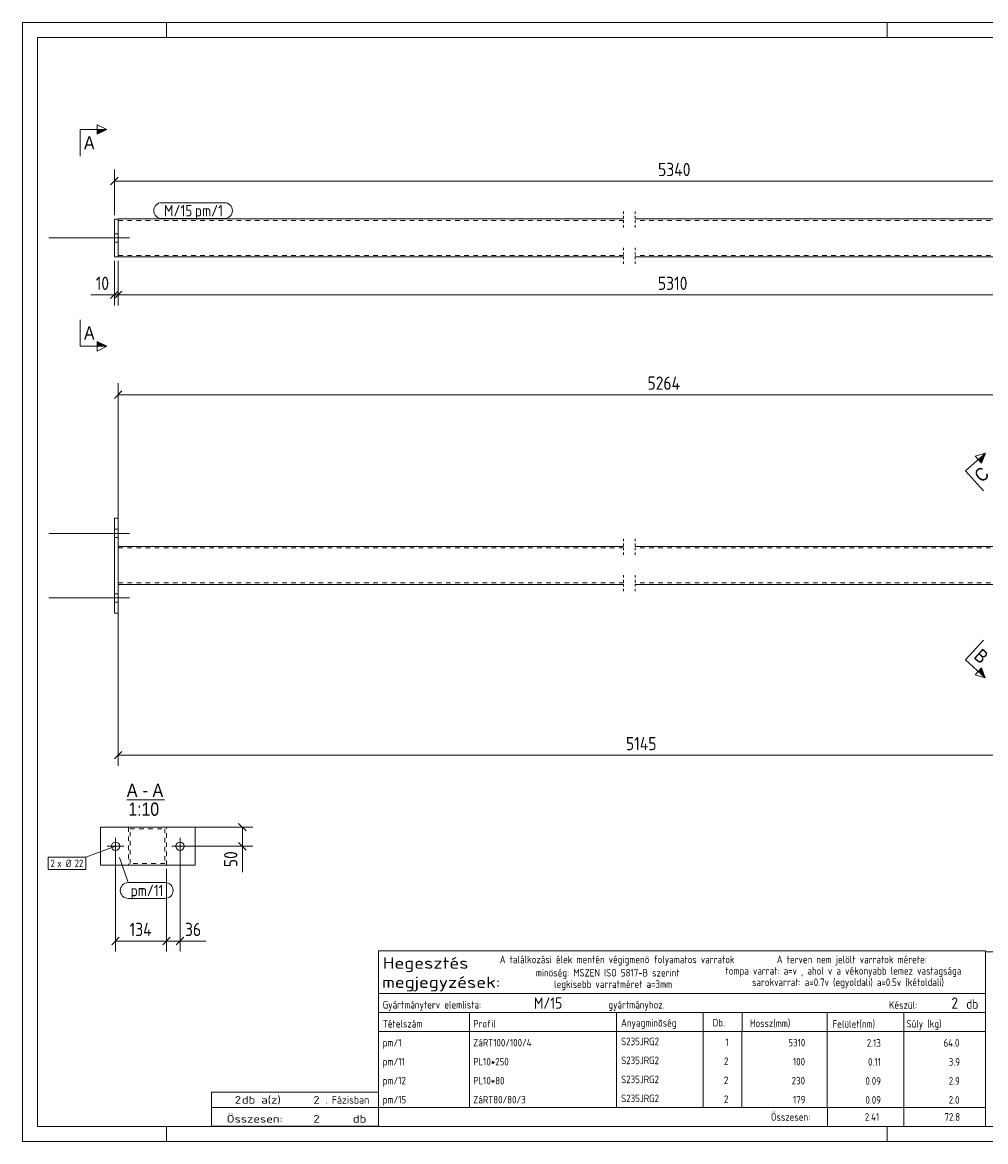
# Model space of a CAD drawing. Header units: millimetres. Extents: x 1 to 419, y 1 to 296.
# Tile 1 of 2: x 1 to 255, y 1 to 296. Entities that reach past the tile are written whole.
import ezdxf

# ---------------------------------------------------------------- set-up
doc = ezdxf.new("R2010")
doc.units = ezdxf.units.MM
doc.header["$LTSCALE"] = 0.6
for name, pattern in [('XKITLINE00', [0]), ('XKITLINE01', [4, 1, -1, 1, -1]), ('XKITLINE02', [4, 2, -2])]:
    doc.linetypes.add(name, pattern=pattern)
for name, color, linetype, lineweight in [('Bolt', 7, 'Continuous', 0), ('BoltMark', 3, 'Continuous', 0), ('DrawingSheet', 5, 'Continuous', 0), ('OtherObjectType', 1, 'Continuous', 0), ('Part', 2, 'Continuous', 0), ('PartMark', 3, 'Continuous', 0), ('Section', 6, 'Continuous', 0), ('Z-DIMENSIONS', 1, 'Continuous', 0)]:
    doc.layers.add(name, color=color, linetype=linetype, lineweight=lineweight)
doc.styles.add('ARIAL', font='ARIAL.TTF')
doc.styles.add('ISOCPEUR', font='ISOCPEUR.TTF')

msp = doc.modelspace()

# ---------------------------------------------------------------- hatches: boundary and pattern name
at = {"layer": 'Section'}
for points in [[(20.74, 267.75), (23.24, 267.75), (20.74, 266.5)], [(20.74, 211.87), (23.24, 210.62), (20.74, 210.62)], [(252.98, 180.78), (254.84, 182.45), (253.81, 179.85)], [(253.81, 125.89), (254.83, 123.28), (252.97, 124.96)]]:
    msp.add_hatch(color=6, dxfattribs=at).paths.add_polyline_path(points, flags=17)

# ---------------------------------------------------------------- linework, layer by layer
at = {"layer": 'Bolt', "color": 3, "linetype": 'XKITLINE00', "lineweight": 0}
for p, q in [((8, 239.17), (29.25, 239.17)), ((8, 239.17), (29.25, 239.17)), ((25.24, 240.27), (26.24, 240.27)), ((25.24, 240.27), (26.24, 240.27)), ((25.24, 238.07), (26.24, 238.07)), ((25.24, 238.07), (26.24, 238.07)), ((25.24, 162.39), (26.24, 162.39)), ((8, 161.29), (29.25, 161.29)), ((25.24, 160.19), (26.24, 160.19)), ((25.24, 145.39), (26.24, 145.39)), ((8, 144.29), (29.25, 144.29)), ((25.24, 143.19), (26.24, 143.19)), ((25.56, 76.65), (25.56, 81.05)), ((42.56, 76.65), (42.56, 81.05)), ((27.76, 78.85), (23.36, 78.85)), ((44.76, 78.85), (40.36, 78.85))]:
    msp.add_line(p, q, dxfattribs=at)
for centre in [(25.56, 78.85), (42.56, 78.85)]:
    msp.add_circle(centre, 1.1, dxfattribs=at)
at = {"layer": 'BoltMark', "color": 7, "linetype": 'XKITLINE00', "lineweight": 0}
for p, q in [((25.56, 78.85), (17.76, 75.95)), ((7.8, 75.95), (17.76, 75.95)), ((7.8, 72.75), (7.8, 75.95)), ((17.76, 72.75), (17.76, 75.95)), ((7.8, 72.75), (17.76, 72.75))]:
    msp.add_line(p, q, dxfattribs=at)
at = {"layer": 'DrawingSheet', "color": 2, "linetype": 'XKITLINE00', "lineweight": 0}
for p, q in [((419, 296), (1, 296)), ((1, 296), (1, 1)), ((39, 292), (39, 296)), ((229, 292), (229, 296)), ((39, 1), (39, 5)), ((229, 1), (229, 5)), ((1, 1), (419, 1))]:
    msp.add_line(p, q, dxfattribs=at)
at = {"layer": 'DrawingSheet', "color": 3, "linetype": 'XKITLINE00', "lineweight": 0}
for p, q in [((415, 292), (5, 292)), ((5, 292), (5, 5)), ((5, 5), (415, 5))]:
    msp.add_line(p, q, dxfattribs=at)
at = {"layer": 'OtherObjectType', "color": 6, "linetype": 'XKITLINE00', "lineweight": 0}
msp.add_line((28.55, 91.12), (38.43, 91.12), dxfattribs=at)
at = {"layer": 'OtherObjectType', "color": 7, "linetype": 'XKITLINE00', "lineweight": 0}
for p, q in [((94.84, 40.01), (94.84, 51.26)), ((94.84, 51.26), (254.84, 51.26)), ((254.84, 51.26), (254.84, 40.01)), ((254.84, 51.05), (254.84, 6.75)), ((254.84, 51.05), (415, 51.05)), ((94.84, 40.01), (254.84, 40.01)), ((94.84, 40.01), (254.84, 40.01)), ((94.84, 40.01), (94.84, 35.01)), ((254.84, 40.01), (254.84, 35.01)), ((94.84, 35.01), (254.84, 35.01)), ((94.84, 35.01), (94.84, 30.01)), ((118.84, 35.01), (118.84, 30.01)), ((157.61, 30.01), (157.61, 35.01)), ((180.5, 35.01), (180.5, 30.01)), ((190.7, 35.01), (190.7, 30.13)), ((213.15, 35.01), (213.15, 30.01)), ((233.33, 35.01), (233.33, 30.01)), ((254.84, 35.01), (254.84, 30.01)), ((94.84, 30.01), (254.84, 30.01)), ((94.84, 30.01), (94.84, 25.01)), ((118.84, 30.01), (118.84, 25.01)), ((157.61, 25.01), (157.61, 30.01)), ((180.5, 30.01), (180.5, 25.01)), ((190.67, 30.01), (190.67, 25.01)), ((213.18, 30.01), (213.18, 25.01)), ((233.33, 30.01), (233.33, 25.01)), ((254.84, 30.01), (254.84, 25.01)), ((94.84, 25.01), (94.84, 20.01)), ((118.84, 25.01), (118.84, 20.01)), ((157.61, 20.01), (157.61, 25.01)), ((180.5, 25.01), (180.5, 20.01)), ((190.67, 25.01), (190.67, 20.01)), ((213.18, 25.01), (213.18, 20.01)), ((233.33, 25.01), (233.33, 20.01)), ((254.84, 25.01), (254.84, 20.01)), ((94.84, 20.01), (94.84, 15.01)), ((118.84, 20.01), (118.84, 15.01)), ((157.61, 15.01), (157.61, 20.01)), ((180.5, 20.01), (180.5, 15.01)), ((190.67, 20), (190.67, 15)), ((213.18, 20.01), (213.18, 15.01)), ((233.33, 20.01), (233.33, 15.01)), ((254.84, 20.01), (254.84, 15.01)), ((94.84, 15), (94.84, 10)), ((118.84, 15), (118.84, 10)), ((157.61, 10), (157.61, 15)), ((180.5, 15), (180.5, 10)), ((190.67, 15), (190.67, 10)), ((213.18, 15), (213.18, 10)), ((233.33, 15), (233.33, 10)), ((254.84, 15), (254.84, 10)), ((50.84, 10), (50.84, 14)), ((50.84, 14), (94.84, 14)), ((94.84, 10), (94.84, 14)), ((50.84, 10), (94.84, 10)), ((50.85, 5.02), (50.84, 9.99)), ((50.84, 9.98), (94.74, 9.98)), ((94.84, 10), (254.84, 10)), ((94.84, 10), (94.84, 5)), ((213.19, 10), (213.19, 5)), ((233.31, 10), (233.31, 5)), ((254.84, 10), (254.84, 5)), ((50.89, 5.03), (94.79, 5.03)), ((94.84, 5), (254.84, 5))]:
    msp.add_line(p, q, dxfattribs=at)
at = {"layer": 'Part', "color": 2, "linetype": 'XKITLINE01', "lineweight": 0}
for p, q in [((159.49, 246.18), (159.49, 241.78)), ((162.49, 246.18), (162.49, 241.78)), ((159.49, 236.58), (159.49, 232.18)), ((162.49, 236.58), (162.49, 232.18)), ((159.49, 159.87), (159.49, 155.47)), ((162.49, 159.87), (162.49, 155.47)), ((159.49, 150.27), (159.49, 145.87)), ((162.49, 150.27), (162.49, 145.87))]:
    msp.add_line(p, q, dxfattribs=at)
at = {"layer": 'Part', "color": 2, "linetype": 'XKITLINE00', "lineweight": 0}
for p, q in [((25.24, 234.17), (25.24, 244.17)), ((25.24, 244.17), (26.24, 244.17)), ((26.24, 244.17), (26.24, 244.18)), ((26.24, 244.18), (159.49, 244.18)), ((26.24, 244.17), (26.24, 234.17)), ((162.49, 244.18), (294.65, 244.18)), ((25.24, 234.17), (26.24, 234.17)), ((26.24, 234.18), (159.49, 234.18)), ((162.49, 234.18), (294.65, 234.18)), ((25.24, 165.29), (26.24, 165.29)), ((25.24, 140.29), (25.24, 165.29)), ((26.24, 165.29), (26.24, 157.87)), ((159.49, 157.87), (26.24, 157.87)), ((26.24, 157.87), (26.24, 147.87)), ((318.62, 157.87), (162.49, 157.87)), ((159.49, 147.87), (26.24, 147.87)), ((26.24, 147.87), (26.24, 140.29)), ((318.62, 147.87), (162.49, 147.87)), ((26.24, 140.29), (25.24, 140.29)), ((21.56, 73.85), (21.56, 83.85)), ((46.56, 83.85), (21.56, 83.85)), ((38.98, 83.87), (28.98, 83.87)), ((28.98, 83.87), (28.98, 83.85)), ((38.98, 83.85), (38.98, 83.87)), ((46.56, 83.85), (46.56, 73.85)), ((46.56, 73.85), (21.56, 73.85))]:
    msp.add_line(p, q, dxfattribs=at)
at = {"layer": 'Part', "color": 7, "linetype": 'XKITLINE02', "lineweight": 0}
for p, q in [((25.24, 244.17), (26.24, 244.17)), ((26.24, 244.17), (26.24, 234.18)), ((159.49, 243.78), (26.24, 243.78)), ((318.62, 243.78), (162.49, 243.78)), ((26.24, 234.17), (25.24, 234.17)), ((159.49, 234.58), (26.24, 234.58)), ((318.62, 234.58), (162.49, 234.58)), ((25.24, 165.29), (26.24, 165.29)), ((26.24, 147.87), (26.24, 157.87)), ((159.49, 157.47), (26.24, 157.47)), ((318.62, 157.47), (162.49, 157.47)), ((159.49, 148.27), (26.24, 148.27)), ((318.62, 148.27), (162.49, 148.27)), ((25.24, 140.29), (26.24, 140.29)), ((28.98, 83.85), (28.98, 73.87)), ((29.38, 74.27), (29.38, 83.47)), ((29.38, 83.47), (38.58, 83.47)), ((38.58, 83.47), (38.58, 74.27)), ((38.98, 73.87), (38.98, 83.85)), ((28.98, 73.87), (38.98, 73.87)), ((38.58, 74.27), (29.38, 74.27))]:
    msp.add_line(p, q, dxfattribs=at)
at = {"layer": 'PartMark', "color": 7, "linetype": 'XKITLINE00', "lineweight": 0}
for p, q in [((37.74, 248.48), (54.28, 248.48)), ((37.74, 244.28), (54.28, 244.28)), ((26.59, 75.88), (28.92, 69.29)), ((28.92, 69.29), (38.62, 69.29)), ((28.92, 65.09), (38.62, 65.09))]:
    msp.add_line(p, q, dxfattribs=at)
for centre, start, end in [((37.74, 246.38), 90, 270), ((54.28, 246.38), 270, 90), ((28.92, 67.19), 90, 270), ((38.62, 67.19), 270, 90)]:
    msp.add_arc(centre, 2.1, start, end, dxfattribs=at)
at = {"layer": 'Section', "color": 6, "linetype": 'XKITLINE00', "lineweight": 0}
for p, q in [((20.74, 266.5), (20.74, 269)), ((20.74, 269), (23.24, 267.75)), ((16.24, 267.75), (16.24, 260.75)), ((16.24, 267.75), (23.24, 267.75)), ((23.24, 267.75), (20.74, 266.5)), ((16.24, 210.62), (16.24, 217.62)), ((16.24, 210.62), (23.24, 210.62)), ((23.24, 210.62), (20.74, 211.87)), ((20.74, 211.87), (20.74, 209.37)), ((23.24, 210.62), (20.74, 209.37)), ((249.63, 177.77), (254.84, 182.45)), ((252.14, 181.71), (254.84, 182.45)), ((253.81, 179.85), (252.14, 181.71)), ((254.84, 182.45), (253.81, 179.85)), ((249.63, 177.77), (254.31, 172.56)), ((249.63, 127.97), (254.31, 133.17)), ((249.63, 127.97), (254.83, 123.28)), ((253.81, 125.89), (252.14, 124.03)), ((254.83, 123.28), (252.14, 124.03)), ((254.83, 123.28), (253.81, 125.89))]:
    msp.add_line(p, q, dxfattribs=at)
at = {"layer": 'Z-DIMENSIONS', "color": 7, "linetype": 'XKITLINE00', "lineweight": 0}
for p, q in [((25.24, 245.17), (25.24, 257.23)), ((26.23, 255.17), (24.25, 253.19)), ((25.24, 254.18), (320.62, 254.18)), ((25.24, 233.17), (25.24, 221.38)), ((26.24, 233.18), (26.24, 221.38)), ((26.24, 233.18), (26.24, 221.38)), ((26.23, 225.17), (24.25, 223.19)), ((27.23, 225.17), (25.25, 223.19)), ((27.23, 225.17), (25.25, 223.19)), ((25.24, 224.18), (19, 224.18)), ((25.24, 224.18), (19, 224.18)), ((25.24, 224.18), (26.24, 224.18)), ((26.24, 224.18), (318.62, 224.18)), ((26.24, 158.87), (26.24, 200.92)), ((27.23, 198.86), (25.25, 196.88)), ((26.24, 197.87), (314.04, 197.87)), ((26.24, 146.87), (26.24, 100.07)), ((27.23, 103.86), (25.25, 101.88)), ((26.24, 102.87), (302.08, 102.87)), ((39.98, 83.87), (61.78, 83.87)), ((57.99, 84.86), (59.97, 82.88)), ((58.98, 78.85), (58.98, 83.87)), ((57.99, 79.84), (59.97, 77.86)), ((25.56, 77.85), (25.56, 51.07)), ((42.56, 77.85), (42.56, 51.07)), ((43.56, 78.85), (61.78, 78.85)), ((58.98, 78.85), (58.98, 72.02)), ((58.98, 78.85), (58.98, 72.02)), ((38.98, 72.87), (38.98, 51.07)), ((38.98, 72.87), (38.98, 51.07)), ((26.55, 54.86), (24.57, 52.88)), ((25.56, 53.87), (38.98, 53.87)), ((39.97, 54.86), (37.99, 52.88)), ((39.97, 54.86), (37.99, 52.88)), ((38.98, 53.87), (42.56, 53.87)), ((43.55, 54.86), (41.57, 52.88)), ((42.56, 53.87), (49.39, 53.87)), ((42.56, 53.87), (49.39, 53.87))]:
    msp.add_line(p, q, dxfattribs=at)
at = {"layer": 'Z-DIMENSIONS', "color": 3}
for p in [(25.24, 254.18), (25.24, 224.18), (26.24, 224.18), (26.24, 224.18), (26.24, 197.87), (26.24, 102.87), (58.98, 83.87), (58.98, 78.85), (25.56, 53.87), (38.98, 53.87), (38.98, 53.87), (42.56, 53.87)]:
    msp.add_point(p, dxfattribs=at)

# ---------------------------------------------------------------- texts
at = {"layer": 'BoltMark', "color": 3, "style": 'ISOCPEUR', "width": 0.85}
for s, p in [('2', (8.4, 73.35)), ('x Ø', (10.2, 73.35)), ('22', (14.76, 73.35))]:
    msp.add_text(s, height=2, dxfattribs=at).set_placement(p)
at = {"layer": 'OtherObjectType', "color": 6, "style": 'ARIAL', "width": 0.85}
for s, p in [('A', (28.55, 91.87)), ('A', (35.32, 91.87)), ('-', (32.71, 91.87)), ('1:10', (28.95, 86.87))]:
    msp.add_text(s, height=3.5, dxfattribs=at).set_placement(p)
at = {"layer": 'OtherObjectType', "color": 7, "style": 'ISOCPEUR'}
for s, height, width, p in [('A találkozási élek mentén végigmenö folyamatos varratok', 2, 0.85, (126.84, 48.01)), ('A terven nem jelölt varratok mérete:', 2, 0.85, (199.86, 48.01)), ('Hegesztés', 3, 1.19, (95.99, 46.57)), ('tompa varrat: a=v , ahol v a vékonyabb lemez vastagsága', 2, 0.85, (186.34, 45.01)), ('megjegyzések:', 3, 1.19, (95.84, 41.51)), ('minöség: MSZEN ISO 5817-B szerint', 2, 0.85, (136.34, 44.51)), ('sarokvarrat: a=0.7v (egyoldali) a=0.5v (kétoldali)', 2, 0.85, (193.34, 42.01)), ('legkisebb varratméret a=3mm', 2, 0.85, (141.16, 41.51)), ('Gyártmányterv elemlista:                               gyártmányhoz.', 2, 0.85, (95.99, 36.07)), ('Készül:', 2, 0.85, (229.47, 36.01)), ('db', 2.5, 0.85, (249.84, 36.01)), ('Tételszám', 2, 0.85, (95.99, 31.07)), ('Profil', 2, 0.85, (119.84, 31.07)), ('Anyagminõség', 2, 0.85, (158.83, 31.3)), ('Db.', 2, 0.85, (182.96, 31.36)), ('Hossz(mm)', 2, 0.85, (192.78, 31.21)), ('Felület(nm)', 2, 0.85, (214.56, 31.01)), ('Súly (kg)', 2, 0.85, (234.05, 31.07)), ('2', 2, 1.211571, (56.99, 11)), ('db a(z)', 2, 1.211571, (58.84, 11)), ('2', 2, 1.211571, (77.7, 11)), ('. Fázisban', 2, 0.935, (80.84, 11)), ('Összesen:', 2, 0.85, (198.33, 6.5)), ('Összesen:            db', 2, 1.211571, (54.84, 6)), ('2', 2, 1.211571, (77.7, 6))]:
    msp.add_text(s, height=height, dxfattribs=dict(at, width=width)).set_placement(p)
at = {"layer": 'OtherObjectType', "color": 5, "style": 'ISOCPEUR', "width": 0.85}
for s, height, p in [('M/15', 3, (135.84, 36.01)), ('2', 3, (245.89, 36.01)), ('pm/1', 2, (95.99, 26.07)), ('ZáRT100/100/4', 2, (119.84, 26.07)), ('S235JRG2', 2, (158.83, 26.41)), ('1', 2, (186.28, 26.18)), ('5310', 2, (202.92, 26.07)), ('2.13', 2, (223.58, 26.01)), ('64.0', 2, (243.82, 26.01)), ('pm/11', 2, (95.99, 21.07)), ('PL10*250', 2, (119.84, 21.07)), ('S235JRG2', 2, (158.83, 21.41)), ('2', 2, (185.94, 21.18)), ('100', 2, (204.13, 21.07)), ('0.11', 2, (223.92, 21.01)), ('3.9', 2, (245.19, 21.01)), ('pm/12', 2, (95.99, 16.07)), ('PL10*80', 2, (119.84, 16.07)), ('S235JRG2', 2, (158.83, 16.4)), ('2', 2, (185.94, 16.17)), ('230', 2, (203.78, 16.07)), ('0.09', 2, (223.23, 16)), ('2.9', 2, (245.19, 16)), ('pm/15', 2, (95.99, 11.06)), ('ZáRT80/80/3', 2, (119.84, 11.06)), ('S235JRG2', 2, (158.83, 11.4)), ('2', 2, (185.94, 11.17)), ('179', 2, (204.13, 11.06)), ('0.09', 2, (223.23, 11)), ('2.0', 2, (245.19, 11)), ('2.41', 2, (223.06, 6.5)), ('72.8', 2, (244.06, 6.5))]:
    msp.add_text(s, height=height, dxfattribs=at).set_placement(p)
at = {"layer": 'PartMark', "color": 1, "style": 'ISOCPEUR', "width": 0.85}
msp.add_text('M/15', height=3, dxfattribs=at).set_placement((38.34, 244.88))
at = {"layer": 'PartMark', "color": 3, "style": 'ISOCPEUR', "width": 0.85}
for s, p in [('pm/1', (46.46, 244.88)), ('pm/11', (29.52, 65.69))]:
    msp.add_text(s, height=3, dxfattribs=at).set_placement(p)
at = {"layer": 'Section', "color": 6, "style": 'ARIAL', "width": 0.85}
for p in [(17.24, 262.5), (17.24, 212.37)]:
    msp.add_text('A', height=3.5, dxfattribs=at).set_placement(p)
for s, rotation, p in [('C', 41.9692, (253.89, 174.53)), ('B', -41.9692, (251.54, 128.6))]:
    msp.add_text(s, height=3.5, rotation=rotation, dxfattribs=at).set_placement(p)
at = {"layer": 'Z-DIMENSIONS', "color": 3, "style": 'ISOCPEUR', "width": 0.85}
for s, p in [('5340', (168.57, 255.48)), ('10', (20.32, 225.48)), ('5310', (168.52, 225.48)), ('5264', (165.78, 199.17)), ('5145', (160.1, 104.17)), ('134', (29.26, 55.17)), ('36', (43.87, 55.17))]:
    msp.add_text(s, height=3.5, dxfattribs=at).set_placement(p)
msp.add_text('50', height=3.5, rotation=90.0002, dxfattribs=at).set_placement((57.68, 73.33))

doc.saveas('drawing.dxf')
